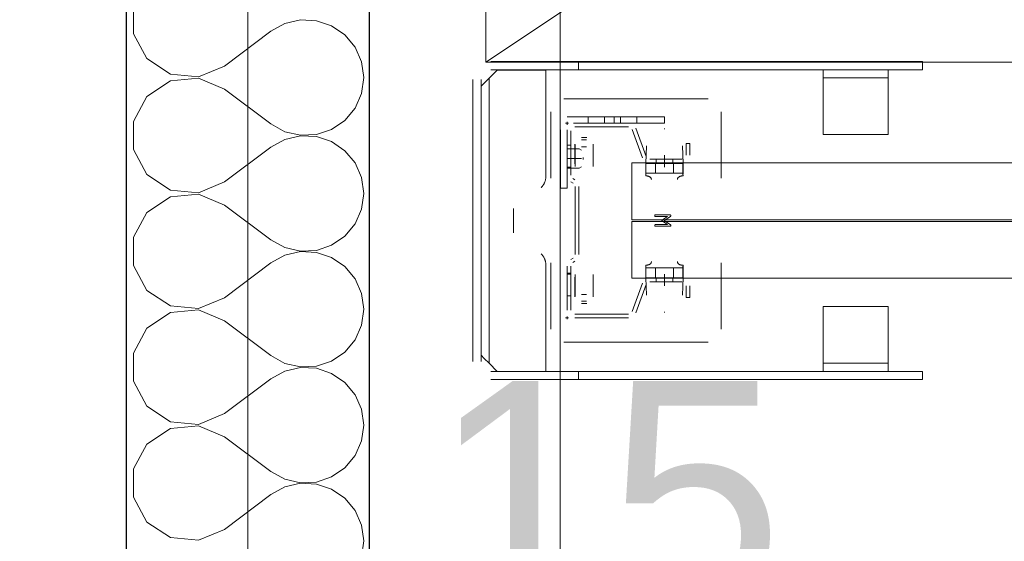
# Model space of a CAD drawing. Header units: millimetres. Extents: x -12989 to 357906, y -50379 to 30884.
# Tile 26 of 256: x 5500 to 6107, y 571 to 893. Entities that reach past the tile are written whole.
import ezdxf
from ezdxf.enums import TextEntityAlignment as Align

# ---------------------------------------------------------------- set-up
doc = ezdxf.new("R2010")
doc.units = ezdxf.units.MM
doc.header["$MEASUREMENT"] = 0
doc.linetypes.add('MITTE2', pattern=[112.5, 75, -12.5, 12.5, -12.5])
doc.linetypes.add('Wipeout_Contour', pattern=[1000, 0, -1000])
for name, color, linetype, lineweight in [('04-ŚCIANY DZIAŁOWE_Nr_pióra__20', 1, 'Continuous', 13), ('Nowe_04-ŚCIANY DZIAŁOWE_Nr_pióra__27', 7, 'Continuous', 25), ('Nowe_A_WYM_ZEWNETRZNE_Nr_pióra__1', 7, 'Continuous', 13), ('Nowe_A_WYM_ZEWNETRZNE_Nr_pióra__45', 7, 'Continuous', 15), ('Nowe_A_WYM_ZEWNETRZNE_Nr_pióra__85', 7, 'Continuous', 13), ('Nowe_REGAŁY_Nr_pióra__18', 9, 'Continuous', 13), ('Nowe_Warstwa IFC.Import IFC_Nr_pióra__1', 7, 'Continuous', 13), ('Nowe_Warstwa IFC.Import IFC_Nr_pióra__4', 7, 'Continuous', 13)]:
    doc.layers.add(name, color=color, linetype=linetype, lineweight=lineweight)
for name, color, linetype in [('Nowe_04-ŚCIANY DZIAŁOWE', 7, 'Continuous'), ('Nowe_A_OZN_STREFY', 7, 'Continuous'), ('Nowe_A_WYM_ZEWNETRZNE', 7, 'Continuous'), ('Nowe_Warstwa IFC.Import IFC', 7, 'Continuous')]:
    doc.layers.add(name, color=color, linetype=linetype)
doc.layers.add('Nowe_04-ŚCIANY DZIAŁOWE_Nr_pióra__174', color=7, linetype='Continuous', lineweight=5, true_color=0x6a6a6a)
doc.styles.add('STYL_AUTOMATYCZNY_2', font='arial.ttf')
doc.styles.add('STYL_AUTOMATYCZNY_3', font='arial.ttf')
doc.linetypes.add('Izolacja przeciwwodna I 01 I WSC', pattern='A,0,[1,PAB.6.3 RZUT PARTERU1.Shx,S=0.396825,R=0,X=0,Y=0],-100,0', length=100)
doc.dimstyles.new('STYL_AUTOMATYCZNY__1', dxfattribs={"dimtxt": 139.999998, "dimasz": 71.25, "dimexe": 0.18, "dimexo": 0.0625, "dimgap": 0, "dimtad": 1, "dimtih": 1, "dimtoh": 1, "dimdec": 0, "dimlfac": 0.1, "dimzin": 0, "dimdsep": 46, "dimtxsty": 'STYL_AUTOMATYCZNY_3', "dimblk": 'ARROWHEAD_6', "dimblk1": 'ARROWHEAD_6', "dimblk2": 'ARROWHEAD_6', "dimcen": 0.09, "dimse1": 1, "dimse2": 1, "dimclrd": 7, "dimclre": 7, "dimclrt": 7, "dimadec": 0, "dimazin": 0, "dimtfac": 1, "dimtdec": 4, "dimtmove": 0, "dimatfit": 3, "dimfxl": 0, "dimtolj": 1, "dimtzin": 0, "dimarcsym": 0})
doc.dimstyles.new('STYL_AUTOMATYCZNY__2', dxfattribs={"dimtxt": 139.999998, "dimasz": 71.25, "dimexe": 0.18, "dimexo": 0.0625, "dimgap": 0, "dimtad": 1, "dimdec": 0, "dimlfac": 0.1, "dimzin": 0, "dimdsep": 46, "dimtxsty": 'STYL_AUTOMATYCZNY_3', "dimblk": 'ARROWHEAD_6', "dimblk1": 'ARROWHEAD_6', "dimblk2": 'ARROWHEAD_6', "dimcen": 0.09, "dimse1": 1, "dimse2": 1, "dimclrd": 7, "dimclre": 7, "dimclrt": 7, "dimadec": 0, "dimazin": 0, "dimtfac": 1, "dimtdec": 4, "dimtmove": 0, "dimatfit": 3, "dimfxl": 0, "dimtolj": 1, "dimtzin": 0, "dimarcsym": 0})

# ---------------------------------------------------------------- blocks, each defined once
blk = doc.blocks.new('*X58')
at = {"layer": 'Nowe_04-ŚCIANY DZIAŁOWE_Nr_pióra__174', "color": 251, "linetype": 'Continuous', "lineweight": 5, "true_color": 0x6a6a6a}
for p, q in [((5570.39, 901.56), (5570.39, 884.16)), ((5673.25, 892.71), (5663.65, 890.48)), ((5683.09, 892.24), (5673.25, 892.71)), ((5692.43, 889.09), (5683.09, 892.24)), ((5663.65, 890.48), (5655.02, 885.71)), ((5700.55, 883.51), (5692.43, 889.09)), ((5570.39, 884.16), (5578.61, 868.83)), ((5626.45, 864.29), (5655.02, 885.71)), ((5706.83, 875.92), (5700.55, 883.51)), ((5710.81, 866.9), (5706.83, 875.92)), ((5578.61, 868.83), (5593.09, 859.19)), ((5610.41, 857.55), (5626.45, 864.29)), ((5712.17, 857.14), (5710.81, 866.9)), ((5593.09, 859.19), (5610.41, 857.55)), ((5610.41, 856.73), (5593.09, 855.09)), ((5626.45, 850), (5610.41, 856.73)), ((5710.81, 847.38), (5712.17, 857.14)), ((5593.09, 855.09), (5578.61, 845.46)), ((5626.45, 850), (5655.02, 828.57)), ((5578.61, 845.46), (5570.39, 830.13)), ((5706.83, 838.37), (5710.81, 847.38)), ((5700.55, 830.78), (5706.83, 838.37)), ((5570.39, 830.13), (5570.39, 812.73)), ((5655.02, 828.57), (5663.65, 823.8)), ((5683.09, 822.05), (5692.43, 825.2)), ((5692.43, 825.2), (5700.55, 830.78)), ((5663.65, 823.8), (5673.25, 821.57)), ((5673.25, 821.28), (5663.65, 819.05)), ((5673.25, 821.57), (5683.09, 822.05)), ((5683.09, 820.81), (5673.25, 821.28)), ((5692.43, 817.66), (5683.09, 820.81)), ((5626.45, 792.86), (5655.02, 814.29)), ((5663.65, 819.05), (5655.02, 814.29)), ((5700.55, 812.08), (5692.43, 817.66)), ((5570.39, 812.73), (5578.61, 797.4)), ((5706.83, 804.49), (5700.55, 812.08)), ((5710.81, 795.47), (5706.83, 804.49)), ((5578.61, 797.4), (5593.09, 787.77)), ((5712.17, 785.71), (5710.81, 795.47)), ((5610.41, 786.12), (5626.45, 792.86)), ((5593.09, 783.66), (5578.61, 774.03)), ((5593.09, 787.77), (5610.41, 786.12)), ((5610.41, 785.31), (5593.09, 783.66)), ((5626.45, 778.57), (5610.41, 785.31)), ((5710.81, 775.95), (5712.17, 785.71)), ((5626.45, 778.57), (5655.02, 757.14)), ((5578.61, 774.03), (5570.39, 758.7)), ((5706.83, 766.94), (5710.81, 775.95)), ((5700.55, 759.35), (5706.83, 766.94)), ((5570.39, 758.7), (5570.39, 741.3)), ((5692.43, 753.77), (5700.55, 759.35)), ((5655.02, 757.14), (5663.65, 752.37)), ((5663.65, 752.37), (5673.25, 750.14)), ((5683.09, 750.62), (5692.43, 753.77)), ((5663.65, 747.63), (5655.02, 742.86)), ((5673.25, 749.86), (5663.65, 747.63)), ((5673.25, 750.14), (5683.09, 750.62)), ((5683.09, 749.38), (5673.25, 749.86)), ((5692.43, 746.23), (5683.09, 749.38)), ((5570.39, 741.3), (5578.61, 725.97)), ((5626.45, 721.43), (5655.02, 742.86)), ((5700.55, 740.65), (5692.43, 746.23)), ((5706.83, 733.06), (5700.55, 740.65)), ((5710.81, 724.05), (5706.83, 733.06)), ((5578.61, 725.97), (5593.09, 716.34)), ((5712.17, 714.29), (5710.81, 724.05)), ((5593.09, 716.34), (5610.41, 714.69)), ((5610.41, 714.69), (5626.45, 721.43)), ((5593.09, 712.23), (5578.61, 702.6)), ((5610.41, 713.88), (5593.09, 712.23)), ((5626.45, 707.14), (5610.41, 713.88)), ((5710.81, 704.53), (5712.17, 714.29)), ((5626.45, 707.14), (5655.02, 685.71)), ((5706.83, 695.51), (5710.81, 704.53)), ((5578.61, 702.6), (5570.39, 687.27)), ((5700.55, 687.92), (5706.83, 695.51)), ((5570.39, 687.27), (5570.39, 669.87)), ((5655.02, 685.71), (5663.65, 680.95)), ((5692.43, 682.34), (5700.55, 687.92)), ((5663.65, 680.95), (5673.25, 678.72)), ((5683.09, 679.19), (5692.43, 682.34)), ((5663.65, 676.2), (5655.02, 671.43)), ((5673.25, 678.43), (5663.65, 676.2)), ((5673.25, 678.72), (5683.09, 679.19)), ((5683.09, 677.95), (5673.25, 678.43)), ((5692.43, 674.8), (5683.09, 677.95)), ((5700.55, 669.22), (5692.43, 674.8)), ((5570.39, 669.87), (5578.61, 654.54)), ((5626.45, 650), (5655.02, 671.43)), ((5706.83, 661.63), (5700.55, 669.22)), ((5710.81, 652.62), (5706.83, 661.63)), ((5578.61, 654.54), (5593.09, 644.91)), ((5610.41, 643.27), (5626.45, 650)), ((5712.17, 642.86), (5710.81, 652.62)), ((5593.09, 644.91), (5610.41, 643.27)), ((5593.09, 640.81), (5578.61, 631.17)), ((5610.41, 642.45), (5593.09, 640.81)), ((5626.45, 635.71), (5610.41, 642.45)), ((5710.81, 633.1), (5712.17, 642.86)), ((5578.61, 631.17), (5570.39, 615.84)), ((5626.45, 635.71), (5655.02, 614.29)), ((5706.83, 624.08), (5710.81, 633.1)), ((5700.55, 616.49), (5706.83, 624.08)), ((5570.39, 615.84), (5570.39, 598.44)), ((5655.02, 614.29), (5663.65, 609.52)), ((5692.43, 610.91), (5700.55, 616.49)), ((5663.65, 609.52), (5673.25, 607.29)), ((5673.25, 607), (5663.65, 604.77)), ((5673.25, 607.29), (5683.09, 607.76)), ((5683.09, 606.52), (5673.25, 607)), ((5683.09, 607.76), (5692.43, 610.91)), ((5663.65, 604.77), (5655.02, 600)), ((5692.43, 603.37), (5683.09, 606.52)), ((5700.55, 597.79), (5692.43, 603.37)), ((5570.39, 598.44), (5578.61, 583.11)), ((5626.45, 578.57), (5655.02, 600)), ((5706.83, 590.2), (5700.55, 597.79)), ((5710.81, 581.19), (5706.83, 590.2)), ((5578.61, 583.11), (5593.09, 573.48)), ((5610.41, 571.84), (5626.45, 578.57)), ((5712.17, 571.43), (5710.81, 581.19)), ((5593.09, 573.48), (5610.41, 571.84)), ((5710.81, 561.67), (5712.17, 571.43))]:
    blk.add_line(p, q, dxfattribs=at)
blk = doc.blocks.new('Ściana_5_1', base_point=(5640.74, 14850))
at = {"color": 254, "linetype": 'Wipeout_Contour', "lineweight": 0, "ltscale": 25881.224624}
blk.add_wipeout([(5565.74, 150), (5715.74, 150), (5715.74, 4630.39), (5565.74, 4630.39)], dxfattribs=at).dxf.layer = 'Nowe_04-ŚCIANY DZIAŁOWE'
at = {"layer": 'Nowe_04-ŚCIANY DZIAŁOWE_Nr_pióra__27', "color": 7, "linetype": 'Continuous', "lineweight": 25, "flags": 128}
for points in [[(5715.74, 150), (5715.74, 4630.39)], [(5565.74, 1850), (5565.74, 150)]]:
    blk.add_lwpolyline(points, dxfattribs=at)
at = {"layer": 'Nowe_04-ŚCIANY DZIAŁOWE', "color": 7, "lineweight": 25}
blk.add_blockref('*X58', (0, 0), dxfattribs=at)
blk = doc.blocks.new('Standardowy znacznik osi[99]_1', base_point=(5833.34, 17223.71))
at = {"layer": 'Nowe_Warstwa IFC.Import IFC_Nr_pióra__4', "color": 7, "linetype": 'Continuous', "lineweight": 13}
blk.add_line((5833.34, 17223.71), (5833.34, -2567.37), dxfattribs=at)
at = {"layer": 'Nowe_Warstwa IFC.Import IFC_Nr_pióra__1', "color": 7, "lineweight": 13, "style": 'STYL_AUTOMATYCZNY_2'}
for tag, p in [('AC_MarkerText_1_0', (5833.34, 17561.21)), ('AC_MarkerText_1_1', (5833.34, -2729.87))]:
    blk.add_attdef(tag, text='', height=175, rotation=360, dxfattribs=at).set_placement(p, align=Align.TOP_CENTER)
blk = doc.blocks.new('*D267')
at = {"layer": 'Nowe_A_WYM_ZEWNETRZNE_Nr_pióra__45', "color": 7, "linetype": 'Continuous', "lineweight": 15}
for p, q in [((-1341.01, 187.5), (-1266.01, 112.5)), ((-1341.01, 37.5), (-1266.01, -37.5))]:
    blk.add_line(p, q, dxfattribs=at)
at = {"layer": 'Nowe_A_WYM_ZEWNETRZNE_Nr_pióra__85', "color": 7, "linetype": 'Continuous', "lineweight": 13}
for p, q in [((-1303.51, 150), (-1303.51, 6849.85)), ((-1233.2, 150), (-1373.83, 150)), ((-1303.51, 0), (-1303.51, 150)), ((-1233.2, 0), (-1373.83, 0)), ((-1303.51, -56.25), (-1303.51, 0))]:
    blk.add_line(p, q, dxfattribs=at)
at = {"layer": 'Nowe_A_WYM_ZEWNETRZNE_Nr_pióra__1', "color": 7, "lineweight": 13, "insert": (-1331.51, -251.06), "char_height": 140, "attachment_point": 7, "rotation": 90, "style": 'STYL_AUTOMATYCZNY_3'}
blk.add_mtext('\\A1;{\\pql;\\fArial|b0|i0|c238|p0;\\W1.000000;15}', dxfattribs=at)
blk = doc.blocks.new('ARROWHEAD_6')
at = {"color": 0, "linetype": 'Continuous', "lineweight": 0}
for p, q in [((-0.5, -0.5), (0.5, 0.5)), ((0, 0), (-1, 0))]:
    blk.add_line(p, q, dxfattribs=at)
blk = doc.blocks.new('*D268')
at = {"layer": 'Nowe_A_WYM_ZEWNETRZNE_Nr_pióra__45', "color": 7, "linetype": 'Continuous', "lineweight": 15}
blk.add_line((-1341.01, 187.5), (-1266.01, 112.5), dxfattribs=at)
at = {"layer": 'Nowe_A_WYM_ZEWNETRZNE_Nr_pióra__85', "color": 7, "linetype": 'Continuous', "lineweight": 13}
blk.add_line((-1303.51, 150), (-1303.51, 6849.85), dxfattribs=at)
blk = doc.blocks.new('*D269')
at = {"layer": 'Nowe_A_WYM_ZEWNETRZNE_Nr_pióra__45', "color": 7, "linetype": 'Continuous', "lineweight": 15}
for p, q in [((-1341.01, 6887.35), (-1266.01, 6812.35)), ((-1341.01, 187.5), (-1266.01, 112.5))]:
    blk.add_line(p, q, dxfattribs=at)
at = {"layer": 'Nowe_A_WYM_ZEWNETRZNE_Nr_pióra__85', "color": 7, "linetype": 'Continuous', "lineweight": 13}
for p, q in [((-1233.2, 6849.85), (-1373.83, 6849.85)), ((-1303.51, 150), (-1303.51, 6849.85))]:
    blk.add_line(p, q, dxfattribs=at)
at = {"layer": 'Nowe_A_WYM_ZEWNETRZNE_Nr_pióra__1', "color": 7, "lineweight": 13, "char_height": 140, "attachment_point": 7, "rotation": 90, "style": 'STYL_AUTOMATYCZNY_3'}
for s, insert in [('\\A1;{\\pql;\\fArial|b0|i0|c238|p0;\\W1.000000;15}', (-1331.51, 6598.78)), ('\\A1;{\\pql;\\fArial|b0|i0|c238|p0;\\W1.000000;670}', (-1331.51, 3232.97))]:
    blk.add_mtext(s, dxfattribs=dict(at, insert=insert))
blk = doc.blocks.new('*D323')
at = {"layer": 'Nowe_A_WYM_ZEWNETRZNE_Nr_pióra__45', "color": 7, "linetype": 'Continuous', "lineweight": 15}
for p, q in [((3853.24, -1542.08), (3778.24, -1617.08)), ((5603.24, -1542.08), (5528.24, -1617.08))]:
    blk.add_line(p, q, dxfattribs=at)
at = {"layer": 'Nowe_A_WYM_ZEWNETRZNE_Nr_pióra__85', "color": 7, "linetype": 'Continuous', "lineweight": 13}
for p, q in [((3815.74, -1649.9), (3815.74, -1509.27)), ((5565.74, -1649.9), (5565.74, -1509.27)), ((3665.74, -1579.58), (3815.74, -1579.58)), ((3815.74, -1579.58), (5565.74, -1579.58))]:
    blk.add_line(p, q, dxfattribs=at)
at = {"layer": 'Nowe_A_WYM_ZEWNETRZNE_Nr_pióra__1', "color": 7, "lineweight": 13, "char_height": 140, "attachment_point": 7, "style": 'STYL_AUTOMATYCZNY_3'}
for s, insert in [('\\A1;{\\pql;\\fArial|b0|i0|c238|p0;\\W1.000000;175}', (4423.79, -1551.58)), ('\\A1;{\\pql;\\fArial|b0|i0|c238|p0;\\W1.000000;15}', (5314.68, -1551.58))]:
    blk.add_mtext(s, dxfattribs=dict(at, insert=insert))
blk = doc.blocks.new('*D324')
at = {"layer": 'Nowe_A_WYM_ZEWNETRZNE_Nr_pióra__45', "color": 7, "linetype": 'Continuous', "lineweight": 15}
for p, q in [((5603.24, -1542.08), (5528.24, -1617.08)), ((5753.24, -1542.08), (5678.24, -1617.08))]:
    blk.add_line(p, q, dxfattribs=at)
at = {"layer": 'Nowe_A_WYM_ZEWNETRZNE_Nr_pióra__85', "color": 7, "linetype": 'Continuous', "lineweight": 13}
for p, q in [((5565.74, -1649.9), (5565.74, -1509.27)), ((5715.74, -1649.9), (5715.74, -1509.27)), ((5565.74, -1579.58), (5715.74, -1579.58))]:
    blk.add_line(p, q, dxfattribs=at)
blk = doc.blocks.new('*D325')
at = {"layer": 'Nowe_A_WYM_ZEWNETRZNE_Nr_pióra__45', "color": 7, "linetype": 'Continuous', "lineweight": 15}
for p, q in [((5753.24, -1542.08), (5678.24, -1617.08)), ((36387.5, -1542.08), (36312.5, -1617.08))]:
    blk.add_line(p, q, dxfattribs=at)
at = {"layer": 'Nowe_A_WYM_ZEWNETRZNE_Nr_pióra__85', "color": 7, "linetype": 'Continuous', "lineweight": 13}
for p, q in [((5715.74, -1649.9), (5715.74, -1509.27)), ((36350, -1649.9), (36350, -1509.27)), ((5715.74, -1579.58), (36350, -1579.58))]:
    blk.add_line(p, q, dxfattribs=at)
at = {"layer": 'Nowe_A_WYM_ZEWNETRZNE_Nr_pióra__1', "color": 7, "lineweight": 13, "char_height": 140, "attachment_point": 7, "style": 'STYL_AUTOMATYCZNY_3'}
for s, insert in [('\\A1;{\\pql;\\fArial|b0|i0|c238|p0;\\W1.000000;3\xa0063}', (20685.85, -1551.58)), ('\\A1;{\\pql;\\fArial|b0|i0|c238|p0;\\W1.000000;15}', (36098.94, -1551.58))]:
    blk.add_mtext(s, dxfattribs=dict(at, insert=insert))
blk = doc.blocks.new('*D327')
at = {"layer": 'Nowe_A_WYM_ZEWNETRZNE_Nr_pióra__45', "color": 7, "linetype": 'Continuous', "lineweight": 15}
for p, q in [((36387.5, -1542.08), (36312.5, -1617.08)), ((36462.5, -1617.08), (36537.5, -1542.08))]:
    blk.add_line(p, q, dxfattribs=at)
at = {"layer": 'Nowe_A_WYM_ZEWNETRZNE_Nr_pióra__85', "color": 7, "linetype": 'Continuous', "lineweight": 13}
for p, q in [((36350, -1649.9), (36350, -1509.27)), ((36500, -1649.9), (36500, -1509.27)), ((5715.74, -1579.58), (36350, -1579.58)), ((36350, -1579.58), (36500, -1579.58)), ((36500, -1579.58), (36556.25, -1579.58))]:
    blk.add_line(p, q, dxfattribs=at)
blk = doc.blocks.new('*D361')
at = {"layer": 'Nowe_A_WYM_ZEWNETRZNE_Nr_pióra__45', "color": 7, "linetype": 'Continuous', "lineweight": 15}
for p, q in [((5408.84, 537.5), (5333.84, 462.5)), ((5603.24, 537.5), (5528.24, 462.5))]:
    blk.add_line(p, q, dxfattribs=at)
at = {"layer": 'Nowe_A_WYM_ZEWNETRZNE_Nr_pióra__85', "color": 7, "linetype": 'Continuous', "lineweight": 13}
for p, q in [((5371.34, 429.69), (5371.34, 570.31)), ((5565.74, 429.69), (5565.74, 570.31)), ((5371.34, 500), (5565.74, 500))]:
    blk.add_line(p, q, dxfattribs=at)
blk = doc.blocks.new('*D362')
at = {"layer": 'Nowe_A_WYM_ZEWNETRZNE_Nr_pióra__45', "color": 7, "linetype": 'Continuous', "lineweight": 15}
for p, q in [((5603.24, 537.5), (5528.24, 462.5)), ((5678.24, 462.5), (5753.24, 537.5))]:
    blk.add_line(p, q, dxfattribs=at)
at = {"layer": 'Nowe_A_WYM_ZEWNETRZNE_Nr_pióra__85', "color": 7, "linetype": 'Continuous', "lineweight": 13}
for p, q in [((5565.74, 429.69), (5565.74, 570.31)), ((5715.74, 429.69), (5715.74, 570.31)), ((5565.74, 500), (5715.74, 500)), ((5715.74, 500), (5771.99, 500))]:
    blk.add_line(p, q, dxfattribs=at)
at = {"layer": 'Nowe_A_WYM_ZEWNETRZNE_Nr_pióra__1', "color": 7, "lineweight": 13, "insert": (5753.24, 528), "char_height": 140, "attachment_point": 7, "style": 'STYL_AUTOMATYCZNY_3'}
blk.add_mtext('\\A1;{\\pql;\\fArial|b0|i0|c238|p0;\\W1.000000;15}', dxfattribs=at)
blk = doc.blocks.new('*D397')
at = {"layer": 'Nowe_A_WYM_ZEWNETRZNE_Nr_pióra__45', "color": 7, "linetype": 'Continuous', "lineweight": 15}
for p, q in [((1158.87, 187.5), (1233.87, 112.5)), ((1158.87, 37.5), (1233.87, -37.5))]:
    blk.add_line(p, q, dxfattribs=at)
at = {"layer": 'Nowe_A_WYM_ZEWNETRZNE_Nr_pióra__85', "color": 7, "linetype": 'Continuous', "lineweight": 13}
for p, q in [((1196.37, 150), (1196.37, 3150)), ((1266.69, 150), (1126.06, 150)), ((1196.37, 0), (1196.37, 150)), ((1266.69, 0), (1126.06, 0)), ((1196.37, -56.25), (1196.37, 0))]:
    blk.add_line(p, q, dxfattribs=at)
at = {"layer": 'Nowe_A_WYM_ZEWNETRZNE_Nr_pióra__1', "color": 7, "lineweight": 13, "insert": (1168.37, -251.06), "char_height": 140, "attachment_point": 7, "rotation": 90, "style": 'STYL_AUTOMATYCZNY_3'}
blk.add_mtext('\\A1;{\\pql;\\fArial|b0|i0|c238|p0;\\W1.000000;15}', dxfattribs=at)
blk = doc.blocks.new('*D398')
at = {"layer": 'Nowe_A_WYM_ZEWNETRZNE_Nr_pióra__45', "color": 7, "linetype": 'Continuous', "lineweight": 15}
for p, q in [((1158.87, 3187.5), (1233.87, 3112.5)), ((1158.87, 187.5), (1233.87, 112.5))]:
    blk.add_line(p, q, dxfattribs=at)
at = {"layer": 'Nowe_A_WYM_ZEWNETRZNE_Nr_pióra__85', "color": 7, "linetype": 'Continuous', "lineweight": 13}
for p, q in [((1266.69, 3150), (1126.06, 3150)), ((1196.37, 150), (1196.37, 3150))]:
    blk.add_line(p, q, dxfattribs=at)
at = {"layer": 'Nowe_A_WYM_ZEWNETRZNE_Nr_pióra__1', "color": 7, "lineweight": 13, "char_height": 140, "attachment_point": 7, "rotation": 90, "style": 'STYL_AUTOMATYCZNY_3'}
for s, insert in [('\\A1;{\\pql;\\fArial|b0|i0|c238|p0;\\W1.000000;15}', (1168.37, 2898.94)), ('\\A1;{\\pql;\\fArial|b0|i0|c238|p0;\\W1.000000;300}', (1168.37, 1383.05))]:
    blk.add_mtext(s, dxfattribs=dict(at, insert=insert))
blk = doc.blocks.new('*D406')
at = {"layer": 'Nowe_A_WYM_ZEWNETRZNE_Nr_pióra__45', "color": 7, "linetype": 'Continuous', "lineweight": 15}
for p, q in [((4921.69, 187.5), (4996.69, 112.5)), ((4921.69, 37.5), (4996.69, -37.5))]:
    blk.add_line(p, q, dxfattribs=at)
at = {"layer": 'Nowe_A_WYM_ZEWNETRZNE_Nr_pióra__85', "color": 7, "linetype": 'Continuous', "lineweight": 13}
for p, q in [((4959.19, 150), (4959.19, 1850)), ((5029.5, 150), (4888.88, 150)), ((4959.19, 0), (4959.19, 150)), ((5029.5, 0), (4888.88, 0)), ((4959.19, -56.25), (4959.19, 0))]:
    blk.add_line(p, q, dxfattribs=at)
at = {"layer": 'Nowe_A_WYM_ZEWNETRZNE_Nr_pióra__1', "color": 7, "lineweight": 13, "insert": (4931.19, -251.06), "char_height": 140, "attachment_point": 7, "rotation": 90, "style": 'STYL_AUTOMATYCZNY_3'}
blk.add_mtext('\\A1;{\\pql;\\fArial|b0|i0|c238|p0;\\W1.000000;15}', dxfattribs=at)
blk = doc.blocks.new('*D407')
at = {"layer": 'Nowe_A_WYM_ZEWNETRZNE_Nr_pióra__45', "color": 7, "linetype": 'Continuous', "lineweight": 15}
for p, q in [((4921.69, 1887.5), (4996.69, 1812.5)), ((4921.69, 187.5), (4996.69, 112.5))]:
    blk.add_line(p, q, dxfattribs=at)
at = {"layer": 'Nowe_A_WYM_ZEWNETRZNE_Nr_pióra__85', "color": 7, "linetype": 'Continuous', "lineweight": 13}
for p, q in [((5029.5, 1850), (4888.88, 1850)), ((4959.19, 150), (4959.19, 1850))]:
    blk.add_line(p, q, dxfattribs=at)
at = {"layer": 'Nowe_A_WYM_ZEWNETRZNE_Nr_pióra__1', "color": 7, "lineweight": 13, "char_height": 140, "attachment_point": 7, "rotation": 90, "style": 'STYL_AUTOMATYCZNY_3'}
for s, insert in [('\\A1;{\\pql;\\fArial|b0|i0|c238|p0;\\W1.000000;15}', (4931.19, 1598.94)), ('\\A1;{\\pql;\\fArial|b0|i0|c238|p0;\\W1.000000;170}', (4931.19, 733.05))]:
    blk.add_mtext(s, dxfattribs=dict(at, insert=insert))

msp = doc.modelspace()

# ---------------------------------------------------------------- linework, layer by layer
at = {"layer": 'Nowe_A_OZN_STREFY', "color": 7, "linetype": 'Continuous', "lineweight": 0, "true_color": 0xffffff, "flags": 128}
msp.add_lwpolyline([(15386.34, 14850), (5715.74, 14850), (5715.74, 150), (7149.84, 150), (7149.84, 330), (7249.84, 330), (7249.84, 150), (10499.84, 150)], dxfattribs=at)
msp.add_lwpolyline([(3815.74, 1850), (3815.74, 150), (5565.74, 150), (5565.74, 1850)], close=True, dxfattribs=at)
at = {"layer": 'Nowe_REGAŁY_Nr_pióra__18', "color": 9, "linetype": 'Continuous', "lineweight": 13}
for p, q in [((5789.48, 856.81), (5794.48, 861.81)), ((5790.48, 867.01), (6056.5, 867.01)), ((6056.5, 862.01), (5790.48, 862.01)), ((5795.48, 861.81), (5794.48, 861.81)), ((5821.48, 861.81), (5795.48, 861.81)), ((5821.48, 861.81), (5824.48, 861.81)), ((5824.48, 796.41), (5824.48, 861.81)), ((5844.5, 862.01), (5844.5, 867.01)), ((5995.3, 862.01), (5995.3, 860.01)), ((6035.3, 860.01), (6035.3, 862.01)), ((6056.5, 862.01), (6056.5, 867.01)), ((5779.48, 856.01), (5779.48, 682.01)), ((5784.48, 856.01), (5784.48, 682.01)), ((5789.48, 856.81), (5786.48, 853.81)), ((5789.48, 681.01), (5789.48, 856.81)), ((5995.3, 857.01), (5995.3, 860.01)), ((5995.3, 857.01), (6035.3, 857.01)), ((5995.3, 857.01), (5995.3, 851.01)), ((6035.3, 860.01), (6035.3, 857.01)), ((6035.3, 851.01), (6035.3, 857.01)), ((5784.48, 851.81), (5786.48, 853.81)), ((5995.3, 851.01), (5995.3, 825.01)), ((6035.3, 825.01), (6035.3, 851.01)), ((5835.48, 844.01), (5924.48, 844.01)), ((5827.48, 795.16), (5827.48, 836.01)), ((5837.48, 833.01), (5897.48, 833.01)), ((5850.48, 829.01), (5850.48, 833.01)), ((5860.48, 829.01), (5860.48, 833.01)), ((5866.48, 829.01), (5866.48, 833.01)), ((5870.48, 829.01), (5870.48, 833.01)), ((5880.48, 829.01), (5880.48, 833.01)), ((5897.48, 829.01), (5897.48, 833.01)), ((5932.48, 836.01), (5932.48, 795.16)), ((5836.58, 829.01), (5838.38, 829.01)), ((5837.48, 829.91), (5837.48, 828.11)), ((5897.48, 829.01), (5841.48, 829.01)), ((5842.23, 829.01), (5875.35, 829.01)), ((5875.35, 826.76), (5842.23, 826.76)), ((5879.82, 825.89), (5886.18, 808.41)), ((5897.25, 825.56), (5897.71, 825.56)), ((5833.48, 789.01), (5833.48, 825.01)), ((5837.48, 825.01), (5837.48, 789.01)), ((5837.48, 797.05), (5837.48, 824.26)), ((5839.73, 824.26), (5839.73, 797.05)), ((5846.38, 820.14), (5849.58, 820.14)), ((5884.07, 807.64), (5877.7, 825.12)), ((5995.3, 822.01), (5995.3, 825.01)), ((5995.3, 822.01), (6035.3, 822.01)), ((6035.3, 825.01), (6035.3, 822.01)), ((5837.48, 815.51), (5839.73, 815.51)), ((5837.48, 813.31), (5845.03, 813.31)), ((5842.38, 803.94), (5842.38, 816.14)), ((5842.48, 815.94), (5842.48, 811.69)), ((5846.4, 812.32), (5845.03, 813.31)), ((5849.48, 818.76), (5846.48, 818.76)), ((5849.48, 814.52), (5846.48, 814.52)), ((5853.48, 811.69), (5853.48, 815.94)), ((5853.58, 816.14), (5853.58, 803.94)), ((5885.98, 804.27), (5886.36, 815.04)), ((5908.6, 815.04), (5908.98, 804.27)), ((5910.98, 816.51), (5913.23, 816.51)), ((5910.98, 809.26), (5910.98, 816.51)), ((5913.23, 816.51), (5913.23, 809.26)), ((5837.45, 807.26), (5846.3, 807.26)), ((5842.48, 811.69), (5842.48, 805.11)), ((5847.36, 807.9), (5847.36, 806.62)), ((5853.48, 805.11), (5853.48, 811.69)), ((5839.73, 802.01), (5837.48, 802.01)), ((5839.73, 801.51), (5837.48, 801.51)), ((5837.48, 801.21), (5845.03, 801.21)), ((5842.47, 803.94), (5842.38, 803.94)), ((5842.47, 802.27), (5842.47, 803.94)), ((5842.48, 802.27), (5842.47, 802.27)), ((5842.48, 802.28), (5842.48, 805.11)), ((5842.48, 802.28), (5842.48, 802.27)), ((5845.03, 801.21), (5846.4, 802.2)), ((5853.48, 802.28), (5853.48, 805.11)), ((5853.48, 802.27), (5853.48, 802.28)), ((5853.49, 802.27), (5853.48, 802.27)), ((5853.49, 803.94), (5853.49, 802.27)), ((5853.58, 803.94), (5853.49, 803.94)), ((5885.97, 797.77), (5885.97, 804.27)), ((5885.97, 804.27), (5885.98, 804.27)), ((5886.12, 798.47), (5886.12, 804.27)), ((5886.12, 804.27), (5886.53, 804.27)), ((5886.53, 804.27), (5897.42, 804.27)), ((5888.53, 806.76), (5908.48, 806.76)), ((5908.48, 804.51), (5888.53, 804.51)), ((5891.98, 804.27), (5891.98, 798.27)), ((5892.33, 806.76), (5892.33, 804.51)), ((5897.42, 804.27), (5897.54, 804.27)), ((5897.54, 804.27), (5908.43, 804.27)), ((5902.63, 806.76), (5902.63, 804.51)), ((5902.98, 804.27), (5902.98, 798.27)), ((5908.43, 804.27), (5908.84, 804.27)), ((5908.84, 798.27), (5908.84, 804.27)), ((5908.98, 804.27), (5908.99, 804.27)), ((5908.99, 804.27), (5908.99, 797.76)), ((5840.98, 794.89), (5842.36, 794.09)), ((5886.01, 800.04), (5886.01, 796.58)), ((5886.12, 798.27), (5886.53, 798.27)), ((5897.42, 798.27), (5886.53, 798.27)), ((5897.42, 798.27), (5897.54, 798.27)), ((5908.43, 798.27), (5897.54, 798.27)), ((5908.43, 798.27), (5908.84, 798.27)), ((5833.48, 789.01), (5837.48, 789.01)), ((5841.23, 792.15), (5839.86, 792.94)), ((5842.48, 748.04), (5842.48, 789.98)), ((5844.73, 789.98), (5844.73, 748.04)), ((5804.48, 761.41), (5804.48, 776.41)), ((5891.98, 772.51), (5900.98, 772.51)), ((5899.34, 771.51), (5891.98, 771.51)), ((5896.29, 769.48), (5899.34, 771.51)), ((5901.23, 771.57), (5897.39, 769.01)), ((5891.98, 766.52), (5899.34, 766.52)), ((5900.98, 765.51), (5891.98, 765.51)), ((5899.34, 766.52), (5896.29, 768.55)), ((5897.39, 769.01), (5901.26, 766.44)), ((5824.48, 676.01), (5824.48, 741.51)), ((5827.48, 702.01), (5827.48, 742.86)), ((5837.48, 713.76), (5837.48, 740.97)), ((5839.73, 740.97), (5839.73, 713.76)), ((5839.86, 745.08), (5841.23, 745.88)), ((5842.36, 743.93), (5840.98, 743.13)), ((5885.97, 733.75), (5885.97, 740.25)), ((5886.01, 741.44), (5886.01, 737.98)), ((5908.96, 737.99), (5908.96, 741.45)), ((5908.99, 740.26), (5908.99, 733.75)), ((5932.48, 742.86), (5932.48, 702.01)), ((5837.48, 736.51), (5839.73, 736.51)), ((5837.48, 736.01), (5839.73, 736.01)), ((5842.47, 734.09), (5842.47, 735.75)), ((5842.47, 735.75), (5842.48, 735.75)), ((5842.48, 735.75), (5842.48, 735.74)), ((5842.48, 735.74), (5842.48, 732.91)), ((5853.48, 735.74), (5853.48, 735.75)), ((5853.48, 735.75), (5853.49, 735.75)), ((5853.48, 735.74), (5853.48, 732.91)), ((5853.49, 735.75), (5853.49, 734.09)), ((5886.12, 739.75), (5886.53, 739.75)), ((5886.12, 733.75), (5886.12, 739.55)), ((5886.53, 739.75), (5897.42, 739.75)), ((5891.98, 733.75), (5891.98, 739.75)), ((5897.42, 739.75), (5897.54, 739.75)), ((5897.54, 739.75), (5908.43, 739.75)), ((5902.98, 733.75), (5902.98, 739.75)), ((5908.43, 739.75), (5908.84, 739.75)), ((5908.84, 739.55), (5908.84, 733.75)), ((5842.38, 721.89), (5842.38, 734.09)), ((5842.38, 734.09), (5842.47, 734.09)), ((5842.48, 726.33), (5842.48, 732.91)), ((5853.48, 732.91), (5853.48, 726.33)), ((5853.49, 734.09), (5853.58, 734.09)), ((5853.58, 734.09), (5853.58, 721.89)), ((5877.7, 712.91), (5884.07, 730.39)), ((5886.18, 729.62), (5879.82, 712.14)), ((5885.98, 733.75), (5885.97, 733.75)), ((5886.36, 722.98), (5885.98, 733.75)), ((5886.12, 733.75), (5886.53, 733.75)), ((5897.42, 733.75), (5886.53, 733.75)), ((5888.53, 733.51), (5908.48, 733.51)), ((5908.48, 731.26), (5888.53, 731.26)), ((5892.33, 733.51), (5892.33, 731.26)), ((5897.42, 733.75), (5897.54, 733.75)), ((5908.43, 733.75), (5897.54, 733.75)), ((5902.63, 733.51), (5902.63, 731.26)), ((5908.43, 733.75), (5908.84, 733.75)), ((5908.98, 733.75), (5908.6, 722.98)), ((5908.99, 733.75), (5908.98, 733.75)), ((5910.98, 721.51), (5910.98, 728.76)), ((5913.23, 728.76), (5913.23, 721.51)), ((5839.73, 722.51), (5837.48, 722.51)), ((5842.48, 726.33), (5842.48, 722.09)), ((5849.48, 723.5), (5846.48, 723.5)), ((5853.48, 722.09), (5853.48, 726.33)), ((5849.58, 717.89), (5846.38, 717.89)), ((5849.48, 719.26), (5846.48, 719.26)), ((5913.23, 721.51), (5910.98, 721.51)), ((5995.3, 713.01), (5995.3, 716.01)), ((6035.3, 716.01), (5995.3, 716.01)), ((6035.3, 716.01), (6035.3, 713.01)), ((5837.48, 709.91), (5837.48, 708.11)), ((5842.23, 711.26), (5875.35, 711.26)), ((5897.71, 712.46), (5897.25, 712.46)), ((5995.3, 713.01), (5995.3, 687.01)), ((6035.3, 687.01), (6035.3, 713.01)), ((5836.58, 709.01), (5838.38, 709.01)), ((5875.35, 709.01), (5842.23, 709.01)), ((5924.48, 694.01), (5835.48, 694.01)), ((5786.48, 684.01), (5784.48, 686.01)), ((5995.3, 687.01), (5995.3, 681.01)), ((6035.3, 681.01), (6035.3, 687.01)), ((5786.48, 684.01), (5789.48, 681.01)), ((5794.48, 676.01), (5789.48, 681.01)), ((5995.3, 678.01), (5995.3, 681.01)), ((6035.3, 681.01), (5995.3, 681.01)), ((6035.3, 681.01), (6035.3, 678.01)), ((5790.48, 676.01), (6056.5, 676.01)), ((5844.5, 671.01), (5844.5, 676.01)), ((5995.3, 678.01), (5995.3, 676.01)), ((6035.3, 676.01), (6035.3, 678.01)), ((6056.5, 676.01), (6056.5, 671.01)), ((5790.48, 671.01), (6056.5, 671.01))]:
    msp.add_line(p, q, dxfattribs=at)
at = {"layer": 'Nowe_REGAŁY_Nr_pióra__18', "color": 9, "linetype": 'MITTE2', "lineweight": 13}
for p, q in [((5897.48, 809.26), (5897.48, 802.01)), ((5897.48, 736.01), (5897.48, 728.76))]:
    msp.add_line(p, q, dxfattribs=at)
at = {"layer": 'Nowe_REGAŁY_Nr_pióra__18', "color": 9, "linetype": 'Continuous', "lineweight": 13}
msp.add_lwpolyline([(6987.49, 866.6), (5787.49, 866.6), (5787.49, 1666.6), (6987.49, 1666.6), (6987.49, 866.6), (5787.49, 1666.6), (6987.49, 1666.6), (5787.49, 866.6)], dxfattribs=at)
for points in [[(6897.48, 804.51), (6897.48, 769.51), (5877.48, 769.51), (5877.48, 804.51)], [(6897.48, 768.51), (6897.48, 733.51), (5877.48, 733.51), (5877.48, 768.51)]]:
    msp.add_lwpolyline(points, close=True, dxfattribs=at)
at = {"layer": 'Nowe_REGAŁY_Nr_pióra__18', "color": 9, "linetype": 'Continuous', "lineweight": 13, "flags": 128}
for points in [[(5886.12, 804.27), (5886.11, 804.24), (5886.1, 804.2), (5886.1, 804.14), (5886.09, 804.07), (5886.09, 803.99), (5886.08, 803.88), (5886.08, 803.77), (5886.07, 803.64), (5886.07, 803.49), (5886.06, 803.33), (5886.06, 803.15), (5886.05, 802.96), (5886.05, 802.76), (5886.04, 802.54), (5886.04, 802.31), (5886.03, 802.07), (5886.03, 801.81), (5886.02, 801.54), (5886.02, 801.27), (5886.02, 800.98), (5886.01, 800.68), (5886.01, 800.36), (5886.01, 800.04)], [(5821.48, 789.27), (5821.73, 789.52), (5821.96, 789.77), (5822.18, 790.03), (5822.4, 790.3), (5822.6, 790.57), (5822.8, 790.85), (5822.98, 791.14), (5823.15, 791.43), (5823.32, 791.73), (5823.47, 792.02), (5823.61, 792.33), (5823.74, 792.64), (5823.86, 792.95), (5823.97, 793.26), (5824.07, 793.57), (5824.16, 793.89), (5824.23, 794.21), (5824.3, 794.53), (5824.36, 794.85), (5824.4, 795.16), (5824.44, 795.48), (5824.46, 795.79), (5824.48, 796.1), (5824.48, 796.41)], [(5886.01, 796.58), (5886.01, 796.71), (5886.01, 796.83), (5886.02, 796.95), (5886.02, 797.07), (5886.02, 797.18), (5886.03, 797.29), (5886.03, 797.39), (5886.04, 797.49), (5886.04, 797.58), (5886.05, 797.67), (5886.05, 797.75), (5886.06, 797.82), (5886.06, 797.89), (5886.07, 797.96), (5886.07, 798.02), (5886.08, 798.07), (5886.08, 798.12), (5886.09, 798.16), (5886.09, 798.19), (5886.1, 798.22), (5886.1, 798.24), (5886.11, 798.26), (5886.11, 798.27)], [(5886.01, 796.58), (5886.23, 796.57), (5886.46, 796.56), (5886.69, 796.54), (5886.91, 796.51), (5887.13, 796.47), (5887.34, 796.42), (5887.55, 796.36), (5887.75, 796.3), (5887.94, 796.22), (5888.12, 796.14), (5888.3, 796.05), (5888.46, 795.95), (5888.62, 795.84), (5888.76, 795.73), (5888.9, 795.61), (5889.02, 795.48), (5889.12, 795.34), (5889.22, 795.2), (5889.3, 795.05), (5889.36, 794.9), (5889.41, 794.75), (5889.45, 794.59), (5889.47, 794.43), (5889.48, 794.27)], [(5905.49, 794.27), (5905.5, 794.43), (5905.52, 794.59), (5905.56, 794.75), (5905.61, 794.9), (5905.68, 795.05), (5905.76, 795.2), (5905.85, 795.34), (5905.96, 795.47), (5906.08, 795.6), (5906.21, 795.72), (5906.35, 795.84), (5906.51, 795.94), (5906.67, 796.04), (5906.85, 796.13), (5907.03, 796.22), (5907.22, 796.29), (5907.42, 796.36), (5907.63, 796.41), (5907.84, 796.46), (5908.06, 796.5), (5908.28, 796.53), (5908.5, 796.55), (5908.73, 796.57), (5908.96, 796.57)], [(5908.96, 796.57), (5908.95, 796.7), (5908.95, 796.83), (5908.94, 796.95), (5908.94, 797.06), (5908.94, 797.18), (5908.93, 797.28), (5908.93, 797.39), (5908.92, 797.48), (5908.92, 797.58), (5908.92, 797.66), (5908.91, 797.74), (5908.91, 797.82), (5908.9, 797.89), (5908.9, 797.96), (5908.89, 798.02), (5908.89, 798.07), (5908.88, 798.12), (5908.88, 798.16), (5908.87, 798.19), (5908.86, 798.22), (5908.86, 798.24), (5908.85, 798.26), (5908.85, 798.27)], [(5891.48, 772.01), (5891.48, 772.05), (5891.48, 772.09), (5891.49, 772.12), (5891.49, 772.16), (5891.5, 772.19), (5891.51, 772.23), (5891.52, 772.26), (5891.54, 772.29), (5891.55, 772.31), (5891.57, 772.34), (5891.59, 772.36), (5891.61, 772.38), (5891.63, 772.4), (5891.65, 772.42), (5891.68, 772.44), (5891.7, 772.45), (5891.73, 772.47), (5891.76, 772.48), (5891.79, 772.49), (5891.83, 772.49), (5891.86, 772.5), (5891.9, 772.5), (5891.94, 772.51), (5891.98, 772.51)], [(5891.98, 771.51), (5891.94, 771.51), (5891.9, 771.51), (5891.86, 771.51), (5891.83, 771.52), (5891.79, 771.53), (5891.76, 771.54), (5891.73, 771.55), (5891.7, 771.56), (5891.68, 771.58), (5891.65, 771.59), (5891.63, 771.61), (5891.61, 771.63), (5891.59, 771.65), (5891.57, 771.68), (5891.55, 771.7), (5891.54, 771.73), (5891.52, 771.76), (5891.51, 771.79), (5891.5, 771.82), (5891.49, 771.85), (5891.49, 771.89), (5891.48, 771.93), (5891.48, 771.97), (5891.48, 772.01)], [(5900.98, 772.51), (5901.02, 772.51), (5901.06, 772.5), (5901.1, 772.5), (5901.13, 772.49), (5901.17, 772.49), (5901.2, 772.48), (5901.23, 772.47), (5901.26, 772.45), (5901.29, 772.44), (5901.31, 772.42), (5901.33, 772.4), (5901.36, 772.38), (5901.38, 772.36), (5901.39, 772.34), (5901.41, 772.31), (5901.43, 772.29), (5901.44, 772.26), (5901.45, 772.23), (5901.46, 772.19), (5901.47, 772.16), (5901.47, 772.12), (5901.48, 772.09), (5901.48, 772.05), (5901.48, 772.01)], [(5901.48, 772.01), (5901.48, 771.98), (5901.48, 771.96), (5901.48, 771.94), (5901.47, 771.92), (5901.47, 771.9), (5901.47, 771.88), (5901.46, 771.86), (5901.45, 771.84), (5901.45, 771.82), (5901.44, 771.8), (5901.43, 771.78), (5901.42, 771.76), (5901.41, 771.75), (5901.4, 771.73), (5901.38, 771.71), (5901.37, 771.69), (5901.36, 771.68), (5901.34, 771.66), (5901.32, 771.64), (5901.31, 771.63), (5901.29, 771.61), (5901.27, 771.6), (5901.25, 771.58), (5901.23, 771.57)], [(5891.48, 766.01), (5891.48, 766.06), (5891.48, 766.09), (5891.49, 766.13), (5891.49, 766.17), (5891.5, 766.2), (5891.51, 766.23), (5891.52, 766.26), (5891.54, 766.29), (5891.55, 766.32), (5891.57, 766.34), (5891.59, 766.37), (5891.61, 766.39), (5891.63, 766.41), (5891.65, 766.43), (5891.68, 766.44), (5891.7, 766.46), (5891.73, 766.47), (5891.76, 766.48), (5891.79, 766.49), (5891.83, 766.5), (5891.86, 766.51), (5891.9, 766.51), (5891.94, 766.51), (5891.98, 766.52)], [(5891.98, 765.51), (5891.94, 765.51), (5891.9, 765.52), (5891.86, 765.52), (5891.83, 765.53), (5891.79, 765.54), (5891.76, 765.54), (5891.73, 765.56), (5891.7, 765.57), (5891.68, 765.58), (5891.65, 765.6), (5891.63, 765.62), (5891.61, 765.64), (5891.59, 765.66), (5891.57, 765.68), (5891.55, 765.71), (5891.54, 765.74), (5891.52, 765.76), (5891.51, 765.8), (5891.5, 765.83), (5891.49, 765.86), (5891.49, 765.9), (5891.48, 765.93), (5891.48, 765.97), (5891.48, 766.01)], [(5895.98, 769.01), (5895.98, 769.03), (5895.98, 769.05), (5895.98, 769.08), (5895.99, 769.1), (5895.99, 769.12), (5896, 769.14), (5896.01, 769.16), (5896.01, 769.18), (5896.02, 769.2), (5896.03, 769.22), (5896.04, 769.24), (5896.06, 769.26), (5896.07, 769.28), (5896.08, 769.3), (5896.1, 769.32), (5896.12, 769.34), (5896.13, 769.36), (5896.15, 769.38), (5896.17, 769.4), (5896.19, 769.41), (5896.21, 769.43), (5896.24, 769.45), (5896.26, 769.47), (5896.29, 769.48)], [(5896.29, 768.55), (5896.26, 768.56), (5896.24, 768.58), (5896.21, 768.6), (5896.19, 768.62), (5896.17, 768.63), (5896.15, 768.65), (5896.13, 768.67), (5896.12, 768.69), (5896.1, 768.71), (5896.08, 768.73), (5896.07, 768.75), (5896.06, 768.76), (5896.04, 768.78), (5896.03, 768.8), (5896.02, 768.82), (5896.01, 768.84), (5896.01, 768.86), (5896, 768.88), (5895.99, 768.9), (5895.99, 768.93), (5895.98, 768.95), (5895.98, 768.97), (5895.98, 768.99), (5895.98, 769.01)], [(5901.48, 766.01), (5901.48, 765.97), (5901.48, 765.93), (5901.47, 765.9), (5901.47, 765.86), (5901.46, 765.83), (5901.45, 765.8), (5901.44, 765.76), (5901.43, 765.74), (5901.41, 765.71), (5901.39, 765.68), (5901.38, 765.66), (5901.36, 765.64), (5901.33, 765.62), (5901.31, 765.6), (5901.29, 765.58), (5901.26, 765.57), (5901.23, 765.56), (5901.2, 765.54), (5901.17, 765.54), (5901.13, 765.53), (5901.1, 765.52), (5901.06, 765.52), (5901.02, 765.51), (5900.98, 765.51)], [(5901.26, 766.44), (5901.28, 766.43), (5901.29, 766.42), (5901.31, 766.4), (5901.33, 766.39), (5901.34, 766.37), (5901.36, 766.36), (5901.37, 766.34), (5901.38, 766.33), (5901.39, 766.31), (5901.41, 766.29), (5901.42, 766.28), (5901.43, 766.26), (5901.43, 766.24), (5901.44, 766.22), (5901.45, 766.2), (5901.46, 766.19), (5901.46, 766.17), (5901.47, 766.15), (5901.47, 766.12), (5901.47, 766.1), (5901.48, 766.08), (5901.48, 766.06), (5901.48, 766.04), (5901.48, 766.01)], [(5824.48, 741.41), (5824.48, 741.72), (5824.46, 742.03), (5824.44, 742.34), (5824.4, 742.66), (5824.36, 742.98), (5824.3, 743.29), (5824.23, 743.61), (5824.16, 743.93), (5824.07, 744.25), (5823.97, 744.56), (5823.86, 744.88), (5823.74, 745.19), (5823.61, 745.49), (5823.47, 745.8), (5823.32, 746.1), (5823.15, 746.39), (5822.98, 746.68), (5822.8, 746.97), (5822.6, 747.25), (5822.4, 747.52), (5822.18, 747.79), (5821.96, 748.05), (5821.73, 748.3), (5821.48, 748.55)], [(5889.48, 743.75), (5889.47, 743.59), (5889.45, 743.43), (5889.41, 743.27), (5889.36, 743.12), (5889.3, 742.97), (5889.22, 742.82), (5889.12, 742.68), (5889.02, 742.54), (5888.9, 742.41), (5888.76, 742.29), (5888.62, 742.18), (5888.46, 742.07), (5888.3, 741.97), (5888.12, 741.88), (5887.94, 741.8), (5887.75, 741.72), (5887.55, 741.66), (5887.34, 741.6), (5887.13, 741.55), (5886.91, 741.51), (5886.69, 741.48), (5886.46, 741.46), (5886.23, 741.45), (5886.01, 741.44)], [(5886.01, 741.44), (5886.01, 741.31), (5886.01, 741.19), (5886.02, 741.07), (5886.02, 740.95), (5886.02, 740.84), (5886.03, 740.73), (5886.03, 740.63), (5886.04, 740.53), (5886.04, 740.44), (5886.05, 740.36), (5886.05, 740.27), (5886.06, 740.2), (5886.06, 740.13), (5886.07, 740.06), (5886.07, 740), (5886.08, 739.95), (5886.08, 739.9), (5886.09, 739.86), (5886.09, 739.83), (5886.1, 739.8), (5886.1, 739.78), (5886.11, 739.76), (5886.11, 739.75)], [(5908.96, 741.45), (5908.73, 741.45), (5908.5, 741.47), (5908.28, 741.49), (5908.06, 741.52), (5907.84, 741.56), (5907.63, 741.61), (5907.42, 741.67), (5907.22, 741.73), (5907.03, 741.8), (5906.85, 741.89), (5906.67, 741.98), (5906.51, 742.08), (5906.35, 742.18), (5906.21, 742.3), (5906.08, 742.42), (5905.96, 742.55), (5905.85, 742.68), (5905.76, 742.82), (5905.68, 742.97), (5905.61, 743.12), (5905.56, 743.28), (5905.52, 743.43), (5905.5, 743.59), (5905.49, 743.75)], [(5908.96, 741.45), (5908.95, 741.32), (5908.95, 741.19), (5908.94, 741.07), (5908.94, 740.96), (5908.94, 740.84), (5908.93, 740.74), (5908.93, 740.64), (5908.92, 740.54), (5908.92, 740.45), (5908.92, 740.36), (5908.91, 740.28), (5908.91, 740.2), (5908.9, 740.13), (5908.9, 740.06), (5908.89, 740.01), (5908.89, 739.95), (5908.88, 739.91), (5908.88, 739.86), (5908.87, 739.83), (5908.86, 739.8), (5908.86, 739.78), (5908.85, 739.76), (5908.85, 739.75)], [(5886.12, 733.75), (5886.11, 733.78), (5886.1, 733.82), (5886.1, 733.88), (5886.09, 733.95), (5886.09, 734.03), (5886.08, 734.14), (5886.08, 734.25), (5886.07, 734.39), (5886.07, 734.53), (5886.06, 734.69), (5886.06, 734.87), (5886.05, 735.06), (5886.05, 735.26), (5886.04, 735.48), (5886.04, 735.71), (5886.03, 735.95), (5886.03, 736.21), (5886.02, 736.48), (5886.02, 736.76), (5886.02, 737.04), (5886.01, 737.35), (5886.01, 737.66), (5886.01, 737.98)], [(5908.84, 733.75), (5908.85, 733.78), (5908.86, 733.82), (5908.86, 733.88), (5908.87, 733.95), (5908.88, 734.04), (5908.88, 734.14), (5908.89, 734.26), (5908.89, 734.39), (5908.9, 734.54), (5908.9, 734.7), (5908.91, 734.87), (5908.91, 735.06), (5908.92, 735.27), (5908.92, 735.49), (5908.92, 735.72), (5908.93, 735.96), (5908.93, 736.22), (5908.94, 736.49), (5908.94, 736.77), (5908.94, 737.06), (5908.95, 737.36), (5908.95, 737.67), (5908.96, 737.99)]]:
    msp.add_lwpolyline(points, dxfattribs=at)

# ---------------------------------------------------------------- next in the draw order: block references
at = {"layer": 'Nowe_04-ŚCIANY DZIAŁOWE', "color": 7, "lineweight": 25}
msp.add_blockref('Ściana_5_1', (5640.74, 14850), dxfattribs=at)

# ---------------------------------------------------------------- next in the draw order: linework, layer by layer
at = {"layer": '04-ŚCIANY DZIAŁOWE_Nr_pióra__20', "color": 1, "linetype": 'Izolacja przeciwwodna I 01 I WSC', "lineweight": 13}
msp.add_line((5640.74, 6905.38), (5640.74, 150), dxfattribs=at)

# ---------------------------------------------------------------- next in the draw order: block references
at = {"layer": 'Nowe_Warstwa IFC.Import IFC', "color": 7, "linetype": 'Continuous', "lineweight": 13}
msp.add_blockref('Standardowy znacznik osi[99]_1', (5833.34, 17223.71), dxfattribs=at)

# ---------------------------------------------------------------- next in the draw order: dimensions: what is measured, and where the dimension line sits
at = {"layer": 'Nowe_A_WYM_ZEWNETRZNE', "color": 7, "linetype": 'Continuous', "lineweight": 13}
for base, p1, p2, picture, middle in [((5565.74, -1579.58), (3815.74, 3499.92), (5565.74, 7500), '*D323', (4583.6, -1481.58)), ((5715.74, -1579.58), (5565.74, 7500), (5715.74, 7500), '*D324', (5421.22, -1481.58)), ((36350, -1579.58), (5715.74, 7500), (36350, 150), '*D325', (20926.01, -1481.58)), ((36500, -1579.58), (36350, 7500), (36500, 7500), '*D327', (36205.48, -1481.58)), ((5715.74, 500), (5565.74, 150), (5715.74, 150), '*D362', (5859.78, 598)), ((5565.74, 500), (5371.34, 150), (5565.74, 150), '*D361', (5226.82, 598))]:
    dim = msp.add_linear_dim(base=base, p1=p1, p2=p2, dimstyle='STYL_AUTOMATYCZNY__1', dxfattribs=at)
    dim.commit()
    dim.dimension.update_dxf_attribs({"geometry": picture, "text_midpoint": middle, "dimtype": 160})
for base, p1, p2, picture, middle in [((-1303.51, 6849.85), (18000, 150), (2607.87, 6849.85), '*D269', (-1401.51, 3392.79)), ((-1303.51, 150), (18000, 0), (-350, 150), '*D267', (-1401.51, -144.52)), ((-1303.51453594, 150), (-350, 150), (18000, 150), '*D268', (-1401.51453487, 149.88141735)), ((1196.37, 3150), (18000, 150), (1657.87, 3150), '*D398', (1098.37, 1542.86)), ((1196.37, 150), (18000, 0), (18000, 150), '*D397', (1098.37, -144.52)), ((4959.19, 1850), (18000, 150), (4010.74, 1850), '*D407', (4861.19, 892.86)), ((4959.19, 150), (18000, 0), (18000, 150), '*D406', (4861.19, -144.52))]:
    dim = msp.add_linear_dim(base=base, p1=p1, p2=p2, angle=90, dimstyle='STYL_AUTOMATYCZNY__2', dxfattribs=at)
    dim.commit()
    dim.dimension.update_dxf_attribs({"geometry": picture, "text_midpoint": middle, "dimtype": 160, "text_rotation": 90})

doc.saveas('drawing.dxf')
